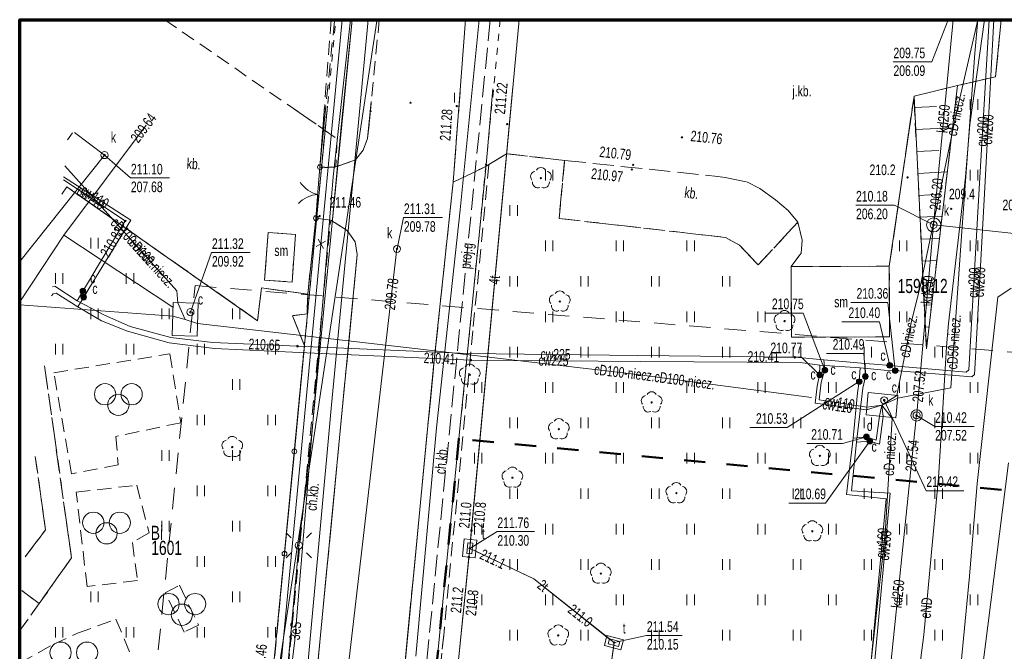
# Model space of a CAD drawing. Header units: millimetres. Extents: x 6874 to 479855, y -393105 to -20937.
# Tile 5 of 42: x 46913 to 116417, y -314398 to -269772. Entities that reach past the tile are written whole.
import ezdxf

# ---------------------------------------------------------------- set-up
doc = ezdxf.new("R2010")
doc.units = ezdxf.units.MM
doc.header["$MEASUREMENT"] = 0
for name, pattern in [('2_OTKC', [1500, 1000, -500]), ('2_OTKJ', [2000, 1500, -500]), ('2_OTKU', [2000, 1500, -500]), ('2_OTSZ', [1500, 1000, -500]), ('2_OTZI', [1500, 1000, -500]), ('2_OTZT', [1500, 1000, -500]), ('3_SUPP_P', [2000, 1500, -500]), ('4', [2500, 1500, -1000]), ('EGUG', [1000, 500, -500]), ('Przerywana długa', [3000, 1500, -1500])]:
    doc.linetypes.add(name, pattern=pattern)
for name, color, linetype, lineweight in [('Nowe_2D - Ogólne_Nr_pióra__20', 1, 'Continuous', 50), ('Nowe_2D - Ogólne_Nr_pióra__21', 7, 'Continuous', 70), ('Nowe_Rysunki i obrazki_Nr_pióra__1', 7, 'Continuous', 13)]:
    doc.layers.add(name, color=color, linetype=linetype, lineweight=lineweight)
doc.styles.add('STYL_AUTOMATYCZNY_1', font='arial.ttf', dxfattribs={"width": 0.7})

msp = doc.modelspace()

# ---------------------------------------------------------------- linework, layer by layer
at = {"layer": 'Nowe_2D - Ogólne_Nr_pióra__20', "color": 1, "linetype": 'Przerywana długa', "lineweight": 50}
for p, q in [((77921, -299386), (74281, -336196)), ((140111, -305249), (77921, -299386))]:
    msp.add_line(p, q, dxfattribs=at)
at = {"layer": 'Nowe_2D - Ogólne_Nr_pióra__21', "color": 7, "linetype": 'Continuous', "lineweight": 70}
msp.add_lwpolyline([(140111, -392941), (46913, -392941), (46913, -269772), (140111, -269772)], close=True, dxfattribs=at)
at = {"layer": 'Nowe_Rysunki i obrazki_Nr_pióra__1', "color": 7, "linetype": '2_OTKC', "lineweight": 13}
for p, q in [((57152, -269772), (68311, -277485)), ((68898, -269772), (68311, -277485)), ((69129, -269881), (68364, -277523)), ((71475, -278169), (72297, -269772)), ((68364, -277523), (69314, -278177)), ((69314, -278177), (69240, -280171)), ((71165, -278982), (71475, -278169)), ((70618, -279681), (71165, -278982)), ((69240, -280171), (70618, -279681)), ((80037, -280002), (78901, -291756)), ((79764, -280171), (80037, -280002)), ((77506, -281255), (79764, -280171)), ((76155, -294039), (77506, -281255)), ((63875, -336505), (68869, -283930)), ((70026, -284675), (68869, -283930)), ((70587, -285471), (70026, -284675)), ((70740, -286355), (70587, -285471)), ((65896, -336653), (70740, -286355)), ((78901, -291756), (76871, -313026)), ((73430, -322295), (76155, -294039)), ((76433, -317223), (76871, -313026))]:
    msp.add_line(p, q, dxfattribs=at)
at = {"layer": 'Nowe_Rysunki i obrazki_Nr_pióra__1', "color": 7, "linetype": 'Continuous', "lineweight": 13}
for p, q in [((72122, -269885), (62801, -331546)), ((69685, -269772), (62951, -340466)), ((70372, -269772), (68927, -284628)), ((70261, -269772), (69041, -280886)), ((69625, -277100), (70372, -269772)), ((70714, -278274), (71514, -269772)), ((77506, -281255), (78393, -269772)), ((77995, -283217), (79349, -269772)), ((82161, -269772), (78680, -307123)), ((112459, -269772), (111311, -272746)), ((111473, -283773), (112810, -269772)), ((114542, -269772), (113020, -276444)), ((115026, -269772), (113991, -277177)), ((114331, -272132), (114542, -269772)), ((115345, -269772), (114651, -281729)), ((115009, -282058), (115672, -269772)), ((115801, -273806), (116200, -269772)), ((113416, -284737), (114331, -272132)), ((108569, -272746), (111311, -272746)), ((113115, -274423), (115801, -273806)), ((78737, -306506), (81720, -274505)), ((110043, -275179), (113115, -274423)), ((110914, -293037), (113115, -274423)), ((77611, -275626), (77611, -274935)), ((77611, -275626), (77611, -274935)), ((80316, -274652), (79831, -280016)), ((108300, -287187), (110043, -275179)), ((110043, -275179), (110914, -293037)), ((62821, -336426), (68638, -275874)), ((68531, -275885), (68105, -280188)), ((68311, -277485), (68432, -275895)), ((71475, -278169), (71731, -275550)), ((110082, -275979), (111632, -275903)), ((114018, -276133), (114018, -275383)), ((114543, -276133), (114543, -275383)), ((113020, -276444), (110466, -288641)), ((55830, -277213), (50036, -284985)), ((68927, -284628), (69625, -277100)), ((113991, -277177), (113671, -280901)), ((52899, -279340), (50792, -277741)), ((68105, -280188), (68311, -277485)), ((110157, -277530), (112762, -277403)), ((68912, -296983), (70714, -278274)), ((71475, -278169), (71165, -278982)), ((46913, -286866), (52899, -279340)), ((52901, -279336), (54741, -280956)), ((71165, -278982), (70618, -279681)), ((110233, -279081), (111784, -279005)), ((70618, -279681), (69240, -280171)), ((79831, -280016), (77921, -299386)), ((50093, -280104), (58013, -288918)), ((68012, -281368), (68105, -280188)), ((84018, -281133), (84018, -280383)), ((84543, -281133), (84543, -280383)), ((110309, -280631), (112393, -280530)), ((114018, -281133), (114018, -280383)), ((114543, -281133), (114543, -280383)), ((49994, -281080), (54360, -283993)), ((54748, -283937), (50014, -280882)), ((54741, -280956), (57482, -280956)), ((69041, -280886), (66331, -313606)), ((67895, -282863), (68012, -281368)), ((76155, -294039), (77506, -281255)), ((113671, -280901), (112475, -291238)), ((63711, -291046), (50251, -281586)), ((110384, -282182), (111935, -282106)), ((114651, -281729), (113953, -293708)), ((114364, -294041), (115009, -282058)), ((67823, -283793), (67915, -282614)), ((81518, -283633), (81518, -282883)), ((82043, -283633), (82043, -282883)), ((105929, -282866), (108671, -282866)), ((111421, -284266), (108671, -282866)), ((76345, -298613), (77995, -283217)), ((54360, -283993), (52457, -287145)), ((52525, -287588), (54748, -283937)), ((67823, -283793), (67241, -289156)), ((68869, -283930), (67823, -283793)), ((68869, -283930), (70026, -284675)), ((73551, -285966), (74011, -283756)), ((74011, -283756), (76752, -283756)), ((110460, -283733), (112023, -283657)), ((111381, -284768), (111426, -284270)), ((111426, -284270), (111473, -283773)), ((111426, -284270), (111923, -284324)), ((64451, -284801), (64199, -288164)), ((66380, -284942), (64451, -284801)), ((66136, -288305), (66380, -284942)), ((68927, -284628), (67510, -299204)), ((68218, -291917), (68927, -284628)), ((70026, -284675), (70587, -285471)), ((110260, -297331), (111381, -284768)), ((111923, -284324), (123955, -285629)), ((112640, -295791), (113416, -284737)), ((50036, -284985), (46913, -289697)), ((57728, -290083), (50036, -284985)), ((51938, -285931), (51938, -285181)), ((52463, -285931), (52463, -285181)), ((68507, -285418), (67845, -285798)), ((67986, -285277), (68366, -285939)), ((70587, -285471), (70740, -286355)), ((84018, -286133), (84018, -285383)), ((84543, -286133), (84543, -285383)), ((89018, -286133), (89018, -285383)), ((89543, -286133), (89543, -285383)), ((94018, -286133), (94018, -285383)), ((94543, -286133), (94543, -285383)), ((109018, -286133), (109018, -285383)), ((109543, -286133), (109543, -285383)), ((110535, -285284), (111838, -285220)), ((114018, -286133), (114018, -285383)), ((114543, -286133), (114543, -285383)), ((58964, -290436), (60461, -286217)), ((60461, -286217), (63175, -286217)), ((73546, -285970), (64231, -365973)), ((65896, -336653), (70740, -286355)), ((110611, -286834), (111653, -286783)), ((49438, -288431), (49438, -287681)), ((49963, -288431), (49963, -287681)), ((52457, -287145), (51759, -288300)), ((51822, -288741), (52525, -287588)), ((54438, -288431), (54438, -287681)), ((54963, -288431), (54963, -287681)), ((108300, -287187), (101366, -287220)), ((101366, -287220), (101390, -292214)), ((108324, -292180), (108300, -287187)), ((51759, -288300), (51371, -288942)), ((64199, -288164), (66136, -288305)), ((81518, -288633), (81518, -287883)), ((82043, -288633), (82043, -287883)), ((86518, -288633), (86518, -287883)), ((87043, -288633), (87043, -287883)), ((91518, -288633), (91518, -287883)), ((92043, -288633), (92043, -287883)), ((96518, -288633), (96518, -287883)), ((97043, -288633), (97043, -287883)), ((110687, -288385), (111468, -288347)), ((49267, -289136), (49163, -289287)), ((49228, -288638), (49385, -288610)), ((49495, -289086), (49267, -289136)), ((49385, -288610), (50958, -289627)), ((51016, -290065), (49495, -289086)), ((51371, -288942), (50958, -289627)), ((51432, -289381), (51822, -288741)), ((58013, -288918), (58072, -289769)), ((63971, -288726), (63711, -291046)), ((67241, -289156), (63971, -288726)), ((110466, -288641), (109869, -291073)), ((115969, -289373), (116905, -288738)), ((50958, -289627), (52902, -290658)), ((51016, -290065), (51432, -289381)), ((57682, -292089), (57735, -289761)), ((57735, -289761), (59501, -289802)), ((58072, -289769), (58591, -290945)), ((59501, -289802), (59448, -292130)), ((67201, -290556), (67241, -289156)), ((105582, -289755), (108188, -289755)), ((108715, -294569), (108188, -289755)), ((114493, -302549), (115969, -289373)), ((57712, -290729), (46913, -289910)), ((52697, -291047), (51016, -290065)), ((51938, -290931), (51938, -290181)), ((52463, -290931), (52463, -290181)), ((56938, -290931), (56938, -290181)), ((57463, -290931), (57463, -290181)), ((61938, -290931), (61938, -290181)), ((62463, -290931), (62463, -290181)), ((84018, -291133), (84018, -290383)), ((84543, -291133), (84543, -290383)), ((89018, -291133), (89018, -290383)), ((89543, -291133), (89543, -290383)), ((94018, -291133), (94018, -290383)), ((94543, -291133), (94543, -290383)), ((99018, -291133), (99018, -290383)), ((99543, -291133), (99543, -290383)), ((99581, -290496), (102214, -290496)), ((103750, -294532), (102214, -290496)), ((109018, -291133), (109018, -290383)), ((109543, -291133), (109543, -290383)), ((110762, -289936), (111283, -289910)), ((114018, -291133), (114018, -290383)), ((114543, -291133), (114543, -290383)), ((54519, -291783), (52697, -291047)), ((52902, -290658), (54716, -291455)), ((58591, -290945), (57712, -290729)), ((59469, -291240), (58591, -290945)), ((66181, -290686), (67201, -290556)), ((67021, -292806), (66181, -290686)), ((104957, -291123), (107617, -291123)), ((108329, -294194), (107617, -291123)), ((109869, -291073), (108834, -296324)), ((57475, -292613), (54519, -291783)), ((54716, -291455), (57579, -292218)), ((74809, -293009), (59469, -291240)), ((67510, -299204), (68218, -291917)), ((110838, -291486), (111098, -291474)), ((112475, -291238), (112340, -292897)), ((60664, -293013), (57475, -292613)), ((57579, -292218), (60537, -292587)), ((59448, -292130), (57682, -292089)), ((60537, -292587), (66531, -292841)), ((101390, -292214), (108324, -292180)), ((49438, -293431), (49438, -292681)), ((49963, -293431), (49963, -292681)), ((54438, -293431), (54438, -292681)), ((54963, -293431), (54963, -292681)), ((59438, -293431), (59438, -292681)), ((59963, -293431), (59963, -292681)), ((66658, -293281), (60664, -293013)), ((64438, -293431), (64438, -292681)), ((64963, -293431), (64963, -292681)), ((67021, -292806), (66302, -300272)), ((66531, -292841), (78542, -293352)), ((78761, -293823), (66658, -293281)), ((90321, -294817), (74809, -293009)), ((81518, -293633), (81518, -292883)), ((82043, -293633), (82043, -292883)), ((86518, -293633), (86518, -292883)), ((87043, -293633), (87043, -292883)), ((91518, -293633), (91518, -292883)), ((92043, -293633), (92043, -292883)), ((96518, -293633), (96518, -292883)), ((97043, -293633), (97043, -292883)), ((101518, -293633), (101518, -292883)), ((102043, -293633), (102043, -292883)), ((106518, -293633), (106518, -292883)), ((107043, -293633), (107043, -292883)), ((110914, -293037), (110914, -293037)), ((111518, -293633), (111518, -292883)), ((112043, -293633), (112043, -292883)), ((112340, -292897), (112096, -296820)), ((78542, -293352), (90540, -293495)), ((90760, -293916), (78761, -293823)), ((90540, -293495), (101641, -293627)), ((101997, -294003), (90760, -293916)), ((99478, -293607), (102111, -293607)), ((101641, -293627), (103670, -293804)), ((103395, -294176), (101997, -294003)), ((103383, -294857), (102111, -293607)), ((103670, -293804), (103750, -294532)), ((103670, -293804), (106602, -294055)), ((103870, -293356), (106503, -293356)), ((106610, -294975), (106503, -293356)), ((113953, -293708), (113907, -294506)), ((73430, -322295), (76155, -294039)), ((103395, -294176), (103383, -294857)), ((106245, -294379), (103395, -294176)), ((103750, -294532), (103495, -295393)), ((106175, -295343), (106245, -294379)), ((106245, -294379), (107933, -294531)), ((106610, -294975), (106602, -294055)), ((107526, -294137), (106602, -294055)), ((108329, -294194), (107526, -294137)), ((107933, -294531), (108715, -294569)), ((109141, -294265), (108329, -294194)), ((108715, -294569), (109522, -294635)), ((113723, -294664), (109141, -294265)), ((109522, -294635), (114117, -295008)), ((113907, -294506), (113723, -294664)), ((114320, -294840), (114364, -294041)), ((61938, -295931), (61938, -295181)), ((62463, -295931), (62463, -295181)), ((79018, -296133), (79018, -295383)), ((79543, -296133), (79543, -295383)), ((84018, -296133), (84018, -295383)), ((84543, -296133), (84543, -295383)), ((89018, -296133), (89018, -295383)), ((89543, -296133), (89543, -295383)), ((102798, -296456), (90321, -294817)), ((94018, -296133), (94018, -295383)), ((94543, -296133), (94543, -295383)), ((99018, -296133), (99018, -295383)), ((99543, -296133), (99543, -295383)), ((106175, -295343), (101088, -298593)), ((103383, -294857), (103216, -295664)), ((103495, -295393), (103355, -296629)), ((104018, -296133), (104018, -295383)), ((104543, -296133), (104543, -295383)), ((106057, -296128), (106175, -295343)), ((106424, -295813), (106610, -294975)), ((109018, -296133), (109018, -295383)), ((109543, -296133), (109543, -295383)), ((114018, -296133), (114018, -295383)), ((114117, -295008), (114320, -294840)), ((114543, -296133), (114543, -295383)), ((103216, -295664), (103075, -296871)), ((105989, -299614), (106424, -295813)), ((108890, -296508), (112640, -295791)), ((103355, -296629), (106711, -297138)), ((105748, -299334), (106057, -296128)), ((106654, -297691), (106813, -296120)), ((106813, -296120), (108908, -296332)), ((108834, -296324), (107781, -297012)), ((107781, -297012), (108890, -296508)), ((107940, -296662), (110894, -303053)), ((108908, -296332), (108749, -297904)), ((67250, -315336), (68912, -296983)), ((103075, -296871), (106689, -297348)), ((106689, -297348), (107781, -297012)), ((106711, -297138), (107781, -297012)), ((107597, -297787), (107781, -297012)), ((107859, -297813), (107781, -297012)), ((107781, -297012), (108506, -297939)), ((110225, -297729), (110260, -297331)), ((112096, -296820), (111774, -302129)), ((59438, -298431), (59438, -297681)), ((59963, -298431), (59963, -297681)), ((64438, -298431), (64438, -297681)), ((64963, -298431), (64963, -297681)), ((81518, -298633), (81518, -297883)), ((82043, -298633), (82043, -297883)), ((86518, -298633), (86518, -297883)), ((87043, -298633), (87043, -297883)), ((91518, -298633), (91518, -297883)), ((92043, -298633), (92043, -297883)), ((96518, -298633), (96518, -297883)), ((97043, -298633), (97043, -297883)), ((101518, -298633), (101518, -297883)), ((102043, -298633), (102043, -297883)), ((106518, -298633), (106518, -297883)), ((108749, -297904), (106654, -297691)), ((107043, -298633), (107043, -297883)), ((107364, -299468), (107597, -297787)), ((107596, -299758), (107859, -297813)), ((107803, -321052), (110183, -298127)), ((108506, -297939), (108006, -306095)), ((110183, -298127), (110225, -297729)), ((110221, -297726), (111511, -298506)), ((111518, -298633), (111518, -297883)), ((112043, -298633), (112043, -297883)), ((74869, -314740), (76345, -298613)), ((98455, -298593), (101088, -298593)), ((111511, -298506), (114279, -298506)), ((66617, -306920), (67510, -299204)), ((77921, -299386), (74281, -336196)), ((106917, -299546), (103789, -303919)), ((106685, -299245), (104985, -299721)), ((105281, -303326), (105748, -299334)), ((105748, -299334), (106685, -299245)), ((105989, -299614), (106917, -299546)), ((106685, -299245), (107364, -299468)), ((106917, -299546), (107596, -299758)), ((56938, -300931), (56938, -300181)), ((57463, -300931), (57463, -300181)), ((61938, -300931), (61938, -300181)), ((62463, -300931), (62463, -300181)), ((102488, -299721), (104985, -299721)), ((105640, -303061), (105989, -299614)), ((66302, -300272), (65606, -307503)), ((79018, -301133), (79018, -300383)), ((79543, -301133), (79543, -300383)), ((84018, -301133), (84018, -300383)), ((84543, -301133), (84543, -300383)), ((89018, -301133), (89018, -300383)), ((89543, -301133), (89543, -300383)), ((94018, -301133), (94018, -300383)), ((94543, -301133), (94543, -300383)), ((99018, -301133), (99018, -300383)), ((99543, -301133), (99543, -300383)), ((104018, -301133), (104018, -300383)), ((104543, -301133), (104543, -300383)), ((109018, -301133), (109018, -300383)), ((109543, -301133), (109543, -300383)), ((114018, -301133), (114018, -300383)), ((114543, -301133), (114543, -300383)), ((110705, -348799), (116707, -301077)), ((111774, -302129), (111352, -306634)), ((59438, -303431), (59438, -302681)), ((59963, -303431), (59963, -302681)), ((64438, -303431), (64438, -302681)), ((64963, -303431), (64963, -302681)), ((81518, -303633), (81518, -302883)), ((82043, -303633), (82043, -302883)), ((86518, -303633), (86518, -302883)), ((87043, -303633), (87043, -302883)), ((91518, -303633), (91518, -302883)), ((92043, -303633), (92043, -302883)), ((96518, -303633), (96518, -302883)), ((97043, -303633), (97043, -302883)), ((101518, -303633), (101518, -302883)), ((102043, -303633), (102043, -302883)), ((106518, -303633), (106518, -302883)), ((107043, -303633), (107043, -302883)), ((111518, -303633), (111518, -302883)), ((112043, -303633), (112043, -302883)), ((113961, -309082), (114493, -302549)), ((108085, -303621), (105281, -303326)), ((108349, -303230), (105640, -303061)), ((106976, -315573), (108085, -303621)), ((107247, -315284), (108349, -303230)), ((110894, -303053), (113554, -303053)), ((101210, -303919), (103789, -303919)), ((56938, -305931), (56938, -305181)), ((57463, -305931), (57463, -305181)), ((61938, -305931), (61938, -305181)), ((62463, -305931), (62463, -305181)), ((79018, -306133), (79018, -305383)), ((79543, -306133), (79543, -305383)), ((84018, -306133), (84018, -305383)), ((84543, -306133), (84543, -305383)), ((89018, -306133), (89018, -305383)), ((89543, -306133), (89543, -305383)), ((94018, -306133), (94018, -305383)), ((94543, -306133), (94543, -305383)), ((99018, -306133), (99018, -305383)), ((99543, -306133), (99543, -305383)), ((104018, -306133), (104018, -305383)), ((104543, -306133), (104543, -305383)), ((109018, -306133), (109018, -305383)), ((109543, -306133), (109543, -305383)), ((114018, -306133), (114018, -305383)), ((114543, -306133), (114543, -305383)), ((66086, -306390), (65733, -306036)), ((67147, -306390), (67501, -306036)), ((78175, -307696), (78298, -306462)), ((78298, -306462), (79184, -306550)), ((78680, -307123), (80612, -305937)), ((78680, -307123), (78737, -306506)), ((80612, -305937), (83244, -305937)), ((108006, -306095), (106195, -322493)), ((66617, -306920), (65385, -320575)), ((66001, -313747), (66617, -306920)), ((78680, -307123), (76423, -329837)), ((78541, -306733), (78470, -307480)), ((78890, -306767), (78541, -306733)), ((78680, -307123), (78618, -307740)), ((78680, -307123), (79107, -307326)), ((78680, -307123), (83207, -309273)), ((78818, -307513), (78890, -306767)), ((79184, -306550), (79061, -307784)), ((111352, -306634), (110744, -313237)), ((59438, -308431), (59438, -307681)), ((59963, -308431), (59963, -307681)), ((64438, -308431), (64438, -307681)), ((65606, -307503), (64909, -314734)), ((64963, -308431), (64963, -307681)), ((66086, -307451), (65733, -307804)), ((67147, -307451), (67501, -307804)), ((78618, -307740), (76662, -327424)), ((79061, -307784), (78175, -307696)), ((78470, -307480), (78818, -307513)), ((79107, -307326), (83207, -309273)), ((81518, -308633), (81518, -307883)), ((82043, -308633), (82043, -307883)), ((86518, -308633), (86518, -307883)), ((87043, -308633), (87043, -307883)), ((91518, -308633), (91518, -307883)), ((92043, -308633), (92043, -307883)), ((96518, -308633), (96518, -307883)), ((97043, -308633), (97043, -307883)), ((101518, -308633), (101518, -307883)), ((102043, -308633), (102043, -307883)), ((106518, -308633), (106518, -307883)), ((107043, -308633), (107043, -307883)), ((111518, -308633), (111518, -307883)), ((112043, -308633), (112043, -307883)), ((83207, -309273), (88345, -313368)), ((83207, -309273), (88868, -313785)), ((112612, -322958), (113961, -309082)), ((51938, -310931), (51938, -310181)), ((52463, -310931), (52463, -310181)), ((61938, -310931), (61938, -310181)), ((62463, -310931), (62463, -310181)), ((79018, -311133), (79018, -310383)), ((79543, -311133), (79543, -310383)), ((84018, -311133), (84018, -310383)), ((84543, -311133), (84543, -310383)), ((89018, -311133), (89018, -310383)), ((89543, -311133), (89543, -310383)), ((94018, -311133), (94018, -310383)), ((94543, -311133), (94543, -310383)), ((99018, -311133), (99018, -310383)), ((99543, -311133), (99543, -310383)), ((104018, -311133), (104018, -310383)), ((104543, -311133), (104543, -310383)), ((109018, -311133), (109018, -310383)), ((109543, -311133), (109543, -310383)), ((114018, -311133), (114018, -310383)), ((114543, -311133), (114543, -310383)), ((49438, -313431), (49438, -312681)), ((49963, -313431), (49963, -312681)), ((54438, -313431), (54438, -312681)), ((54963, -313431), (54963, -312681)), ((59438, -313431), (59438, -312681)), ((59963, -313431), (59963, -312681)), ((64438, -313431), (64438, -312681)), ((64963, -313431), (64963, -312681)), ((81518, -313633), (81518, -312883)), ((82043, -313633), (82043, -312883)), ((86518, -313633), (86518, -312883)), ((87043, -313633), (87043, -312883)), ((88368, -313273), (88189, -313994)), ((88345, -313368), (88868, -313785)), ((89526, -313583), (88368, -313273)), ((88868, -313785), (91163, -313272)), ((91163, -313272), (93687, -313272)), ((91518, -313633), (91518, -312883)), ((92043, -313633), (92043, -312883)), ((96518, -313633), (96518, -312883)), ((97043, -313633), (97043, -312883)), ((101518, -313633), (101518, -312883)), ((102043, -313633), (102043, -312883)), ((106518, -313633), (106518, -312883)), ((107043, -313633), (107043, -312883)), ((110744, -313237), (108948, -327040)), ((111518, -313633), (111518, -312883)), ((112043, -313633), (112043, -312883)), ((66331, -313606), (63491, -336756)), ((64664, -327514), (66001, -313747)), ((88868, -313785), (88001, -320175)), ((88818, -314150), (88068, -319677)), ((88189, -313994), (89352, -314283)), ((88548, -313522), (88461, -313861)), ((88461, -313861), (89187, -314048)), ((89274, -313709), (88548, -313522)), ((88868, -313785), (88818, -314150)), ((89187, -314048), (89274, -313709)), ((89352, -314283), (89526, -313583))]:
    msp.add_line(p, q, dxfattribs=at)
at = {"layer": 'Nowe_Rysunki i obrazki_Nr_pióra__1', "color": 7, "linetype": 'EGUG', "lineweight": 13}
for p, q in [((62821, -336426), (69224, -269772)), ((80841, -269772), (79831, -280016)), ((79831, -280016), (77921, -299386))]:
    msp.add_line(p, q, dxfattribs=at)
at = {"layer": 'Nowe_Rysunki i obrazki_Nr_pióra__1', "color": 7, "linetype": '3_SUPP_P', "lineweight": 13}
msp.add_line((80127, -269772), (74863, -323048), dxfattribs=at)
at = {"layer": 'Nowe_Rysunki i obrazki_Nr_pióra__1', "color": 7, "linetype": '2_OTZT', "lineweight": 13}
for p, q in [((116088, -270910), (115801, -273806)), ((115801, -273806), (113115, -274423)), ((113115, -274423), (110914, -293037)), ((110043, -275179), (108300, -287187)), ((110914, -293037), (110043, -275179)), ((81271, -279246), (80037, -280002)), ((85381, -279716), (81271, -279246)), ((80037, -280002), (78901, -291756)), ((84991, -283816), (85381, -279716)), ((96729, -285156), (84991, -283816)), ((101849, -284073), (99041, -287102)), ((102138, -285347), (101849, -284073)), ((97721, -285706), (96729, -285156)), ((102079, -286263), (102138, -285347)), ((99041, -287102), (97721, -285706)), ((101366, -287220), (102079, -286263)), ((101390, -292214), (101366, -287220)), ((108300, -287187), (108324, -292180)), ((78901, -291756), (76871, -313026)), ((108324, -292180), (101390, -292214)), ((76871, -313026), (76433, -317223))]:
    msp.add_line(p, q, dxfattribs=at)
at = {"layer": 'Nowe_Rysunki i obrazki_Nr_pióra__1', "color": 7, "linetype": '2_OTKJ', "lineweight": 13}
for p, q in [((115801, -273806), (116088, -270910)), ((113115, -274423), (115801, -273806)), ((110043, -275179), (113115, -274423)), ((77997, -274894), (77506, -281255)), ((108300, -287187), (110043, -275179)), ((71475, -278169), (71731, -275550)), ((71475, -278169), (71165, -278982)), ((71165, -278982), (70618, -279681)), ((80037, -280002), (81271, -279246)), ((81271, -279246), (85381, -279716)), ((70618, -279681), (69240, -280171)), ((79764, -280171), (80037, -280002)), ((85381, -279716), (96201, -280856)), ((68105, -280188), (67823, -283793)), ((77506, -281255), (79764, -280171)), ((76155, -294039), (77506, -281255)), ((96201, -280856), (96721, -280916)), ((96721, -280916), (98233, -281227)), ((98233, -281227), (99149, -281695)), ((99149, -281695), (100263, -282493)), ((100263, -282493), (101166, -283261)), ((101166, -283261), (101849, -284073)), ((68869, -283930), (67823, -283793)), ((68869, -283930), (70026, -284675)), ((101849, -284073), (102138, -285347)), ((70026, -284675), (70587, -285471)), ((70587, -285471), (70740, -286355)), ((102138, -285347), (102079, -286263)), ((65896, -336653), (70740, -286355)), ((102079, -286263), (101366, -287220)), ((101366, -287220), (108300, -287187)), ((73430, -322295), (76155, -294039))]:
    msp.add_line(p, q, dxfattribs=at)
at = {"layer": 'Nowe_Rysunki i obrazki_Nr_pióra__1', "color": 7, "linetype": '2_OTKU', "lineweight": 13}
for p, q in [((66329, -276115), (68311, -277485)), ((50641, -277756), (50280, -278255)), ((68311, -277485), (68105, -280188)), ((85381, -279716), (84991, -283816)), ((85381, -279716), (96201, -280856)), ((68105, -280188), (67823, -283793)), ((96201, -280856), (96721, -280916)), ((96721, -280916), (98233, -281227)), ((98233, -281227), (99149, -281695)), ((50251, -281586), (49891, -282102)), ((63711, -291046), (50251, -281586)), ((99149, -281695), (100263, -282493)), ((100263, -282493), (101166, -283261)), ((101166, -283261), (101849, -284073)), ((67241, -289156), (67823, -283793)), ((84991, -283816), (96729, -285156)), ((99041, -287102), (101849, -284073)), ((64451, -284796), (64201, -288166)), ((66381, -284946), (64451, -284796)), ((66141, -288306), (66381, -284946)), ((96729, -285156), (97721, -285706)), ((97721, -285706), (99041, -287102)), ((64201, -288166), (66141, -288306)), ((63971, -288726), (63711, -291046)), ((67241, -289156), (63971, -288726)), ((48663, -294218), (50571, -307786)), ((48741, -305806), (48013, -300632)), ((47294, -307728), (48741, -305806)), ((50571, -307786), (48291, -311026)), ((48291, -311026), (47053, -310105))]:
    msp.add_line(p, q, dxfattribs=at)
at = {"layer": 'Nowe_Rysunki i obrazki_Nr_pióra__1', "color": 7, "linetype": '2_OTZI', "lineweight": 13}
for p, q in [((49891, -282102), (50251, -281586)), ((50251, -281586), (63711, -291046)), ((63711, -291046), (63971, -288726)), ((63971, -288726), (67241, -289156)), ((67241, -289156), (67201, -290556)), ((67201, -290556), (66181, -290686)), ((66181, -290686), (67021, -292806)), ((67021, -292806), (62821, -336428)), ((49331, -294716), (57521, -293376)), ((57521, -293376), (58281, -298246)), ((50571, -307786), (48663, -294218)), ((50571, -301856), (49331, -294716)), ((58281, -298246), (53701, -299216)), ((53701, -299216), (53871, -301216)), ((48013, -300632), (48741, -305806)), ((53871, -301216), (50571, -301856)), ((50901, -303146), (55171, -302666)), ((55171, -302666), (56051, -306026)), ((51671, -309816), (50901, -303146)), ((48741, -305806), (47294, -307728)), ((56051, -306026), (54871, -306706)), ((54871, -306706), (55221, -309396)), ((48291, -311026), (50571, -307786)), ((55221, -309396), (51671, -309816)), ((57191, -310256), (58191, -309726)), ((58191, -309726), (59541, -312546)), ((58521, -313036), (57191, -310256)), ((46913, -312926), (48291, -311026)), ((50991, -313126), (53701, -312126)), ((53701, -312126), (54711, -314536)), ((59541, -312546), (58521, -313036)), ((49281, -313906), (50991, -313126)), ((46913, -315227), (49281, -313906))]:
    msp.add_line(p, q, dxfattribs=at)
at = {"layer": 'Nowe_Rysunki i obrazki_Nr_pióra__1', "color": 7, "linetype": '4', "lineweight": 13}
for p, q in [((50138, -378961), (59297, -288561)), ((59297, -288561), (134826, -294713))]:
    msp.add_line(p, q, dxfattribs=at)
at = {"layer": 'Nowe_Rysunki i obrazki_Nr_pióra__1', "color": 7, "linetype": '2_OTSZ', "lineweight": 13}
for p, q in [((49331, -294716), (57521, -293376)), ((57521, -293376), (58281, -298246)), ((50571, -301856), (49331, -294716)), ((58281, -298246), (53701, -299216)), ((53701, -299216), (53871, -301216)), ((53871, -301216), (50571, -301856)), ((50901, -303146), (55171, -302666)), ((55171, -302666), (56051, -306026)), ((51671, -309816), (50901, -303146)), ((56051, -306026), (54871, -306706)), ((54871, -306706), (55221, -309396)), ((55221, -309396), (51671, -309816)), ((57191, -310256), (58191, -309726)), ((58191, -309726), (59541, -312546)), ((47053, -310105), (48291, -311026)), ((58521, -313036), (57191, -310256)), ((48291, -311026), (46913, -312926)), ((50991, -313126), (53701, -312126)), ((53701, -312126), (54711, -314536)), ((59541, -312546), (58521, -313036)), ((49281, -313906), (50991, -313126)), ((46913, -315227), (49281, -313906))]:
    msp.add_line(p, q, dxfattribs=at)
at = {"layer": 'Nowe_Rysunki i obrazki_Nr_pióra__1', "color": 7, "linetype": 'Continuous', "lineweight": 13}
for centre, radius in [((74501, -275636), 45), ((77761, -275876), 45), ((71681, -276236), 45), ((81331, -277146), 45), ((93661, -278086), 45), ((52899, -279340), 250), ((52899, -279340), 62.5), ((68105, -280188), 170), ((79831, -280016), 45), ((90221, -280026), 45), ((90121, -280356), 45), ((83709, -280971), 45), ((109591, -280916), 45), ((112671, -283136), 45), ((54360, -283993), 62.5), ((67823, -283793), 170), ((68081, -283646), 45), ((111426, -284270), 500), ((111426, -284270), 250), ((111426, -284270), 62.5), ((73546, -285970), 250), ((73546, -285970), 62.5), ((51371, -288942), 200), ((51371, -288942), 175), ((51371, -288942), 150), ((51371, -288942), 125), ((51371, -288942), 100), ((51371, -288942), 75), ((51371, -288942), 50), ((51371, -288942), 25), ((51371, -288942), 7.15), ((51432, -289381), 200), ((51432, -289381), 175), ((51432, -289381), 150), ((51432, -289381), 125), ((51432, -289381), 100), ((51432, -289381), 75), ((51432, -289381), 50), ((51432, -289381), 25), ((51432, -289381), 7.15), ((85037, -289683), 45), ((58964, -290436), 250), ((58964, -290436), 62.5), ((100906, -291065), 45), ((66531, -292841), 62.5), ((78761, -293823), 62.5), ((101641, -293627), 62.5), ((108329, -294194), 200), ((103383, -294857), 200), ((103383, -294857), 175), ((103750, -294532), 200), ((103750, -294532), 175), ((103750, -294532), 150), ((103750, -294532), 125), ((103750, -294532), 100), ((103750, -294532), 75), ((103750, -294532), 62.5), ((103750, -294532), 50), ((103750, -294532), 25), ((103750, -294532), 7.15), ((108329, -294194), 175), ((108329, -294194), 150), ((108329, -294194), 125), ((108329, -294194), 100), ((108329, -294194), 75), ((108329, -294194), 62.5), ((108329, -294194), 50), ((108329, -294194), 25), ((108329, -294194), 7.15), ((108715, -294569), 200), ((108715, -294569), 175), ((108715, -294569), 150), ((108715, -294569), 125), ((108715, -294569), 100), ((108715, -294569), 75), ((108715, -294569), 62.5), ((108715, -294569), 50), ((108715, -294569), 25), ((108715, -294569), 7.15), ((78683, -294857), 45), ((103383, -294857), 150), ((103383, -294857), 125), ((103383, -294857), 100), ((103383, -294857), 75), ((103383, -294857), 62.5), ((103383, -294857), 50), ((103383, -294857), 25), ((103383, -294857), 7.15), ((106175, -295343), 200), ((106175, -295343), 175), ((106175, -295343), 150), ((106175, -295343), 125), ((106175, -295343), 100), ((106175, -295343), 75), ((106175, -295343), 62.5), ((106175, -295343), 50), ((106175, -295343), 25), ((106175, -295343), 7.15), ((106610, -294975), 200), ((106610, -294975), 175), ((106610, -294975), 150), ((106610, -294975), 125), ((106610, -294975), 100), ((106610, -294975), 75), ((106610, -294975), 62.5), ((106610, -294975), 50), ((106610, -294975), 25), ((106610, -294975), 7.15), ((52941, -296234), 750), ((54816, -296234), 750), ((53879, -296984), 750), ((91523, -296813), 45), ((107940, -296662), 250), ((107940, -296662), 62.5), ((110225, -297729), 400), ((110225, -297729), 250), ((110225, -297729), 62.5), ((84972, -298706), 45), ((77921, -299386), 45), ((106685, -299245), 200), ((106685, -299245), 175), ((106685, -299245), 150), ((106685, -299245), 125), ((106685, -299245), 100), ((106685, -299245), 75), ((106685, -299245), 62.5), ((106685, -299245), 50), ((106685, -299245), 25), ((106685, -299245), 7.15), ((106917, -299546), 200), ((106917, -299546), 175), ((106917, -299546), 150), ((106917, -299546), 125), ((106917, -299546), 100), ((106917, -299546), 75), ((106917, -299546), 62.5), ((106917, -299546), 50), ((106917, -299546), 25), ((106917, -299546), 7.15), ((61919, -299967), 45), ((66302, -300272), 170), ((103397, -300591), 45), ((81693, -302130), 45), ((93267, -303227), 45), ((52107, -305314), 750), ((53982, -305314), 750), ((53044, -306064), 750), ((78797, -305860), 62.5), ((78797, -305860), 62.5), ((102865, -305917), 45), ((66617, -306920), 250), ((66617, -306920), 25), ((78680, -307123), 62.5), ((65606, -307503), 170), ((78618, -307740), 62.5), ((78618, -307740), 62.5), ((87935, -308910), 45), ((57423, -311062), 750), ((59298, -311062), 750), ((58361, -311812), 750), ((84932, -313276), 45), ((49797, -314497), 750), ((51672, -314497), 750), ((88868, -313785), 62.5)]:
    msp.add_circle(centre, radius, dxfattribs=at)
at = {"layer": 'Nowe_Rysunki i obrazki_Nr_pióra__1', "color": 7, "linetype": '2_OTKJ', "lineweight": 13}
msp.add_arc((68576, -273759), 6446, 265.80705, 275.90917, dxfattribs=at)
at = {"layer": 'Nowe_Rysunki i obrazki_Nr_pióra__1', "color": 7, "linetype": 'Continuous', "lineweight": 13}
for centre, radius, start, end in [((68576, -273759), 6446, 265.80705, 275.90917), ((83352, -280855), 375, 102.14447, 221.86002), ((83709, -280596), 375, 30.14012, 149.85988), ((84065, -280855), 375, 318.13998, 77.85553), ((68384, -280162), 2000, 213.50834, 257.58271), ((83488, -281275), 375, 174.14818, 293.85423), ((83929, -281275), 375, 246.14577, 5.85182), ((68075, -284112), 2000, 93.47162, 137.54599), ((85037, -289308), 375, 30.14012, 149.85988), ((84680, -289567), 375, 102.14447, 221.86002), ((85393, -289567), 375, 318.13998, 77.85553), ((84816, -289987), 375, 174.14818, 293.85423), ((85257, -289987), 375, 246.14577, 5.85182), ((100906, -290690), 375, 30.14012, 149.85988), ((100549, -290949), 375, 102.14447, 221.86002), ((101262, -290949), 375, 318.13998, 77.85553), ((100685, -291369), 375, 174.14818, 293.85423), ((101126, -291369), 375, 246.14577, 5.85182), ((78326, -294741), 375, 102.14447, 221.86002), ((78683, -294482), 375, 30.14012, 149.85988), ((79039, -294741), 375, 318.13998, 77.85553), ((78462, -295161), 375, 174.14818, 293.85423), ((78903, -295161), 375, 246.14577, 5.85182), ((91523, -296438), 375, 30.14012, 149.85988), ((91166, -296697), 375, 102.14447, 221.86002), ((91879, -296697), 375, 318.13998, 77.85553), ((91302, -297117), 375, 174.14818, 293.85423), ((91743, -297117), 375, 246.14577, 5.85182), ((84972, -298331), 375, 30.14012, 149.85988), ((84615, -298590), 375, 102.14447, 221.86002), ((85329, -298590), 375, 318.13998, 77.85553), ((61562, -299851), 375, 102.14447, 221.86002), ((61919, -299592), 375, 30.14012, 149.85988), ((62275, -299851), 375, 318.13998, 77.85553), ((84752, -299010), 375, 174.14818, 293.85423), ((85193, -299010), 375, 246.14577, 5.85182), ((61698, -300271), 375, 174.14818, 293.85423), ((62139, -300271), 375, 246.14577, 5.85182), ((103040, -300475), 375, 102.14447, 221.86002), ((103397, -300216), 375, 30.14012, 149.85988), ((103753, -300475), 375, 318.13998, 77.85553), ((103176, -300895), 375, 174.14818, 293.85423), ((103617, -300895), 375, 246.14577, 5.85182), ((81336, -302014), 375, 102.14447, 221.86002), ((81693, -301755), 375, 30.14012, 149.85988), ((82049, -302014), 375, 318.13998, 77.85553), ((81472, -302434), 375, 174.14818, 293.85423), ((81913, -302434), 375, 246.14577, 5.85182), ((92910, -303111), 375, 102.14447, 221.86002), ((93267, -302852), 375, 30.14012, 149.85988), ((93623, -303111), 375, 318.13998, 77.85553), ((93046, -303531), 375, 174.14818, 293.85423), ((93487, -303531), 375, 246.14577, 5.85182), ((102508, -305801), 375, 102.14447, 221.86002), ((102865, -305542), 375, 30.14012, 149.85988), ((103221, -305801), 375, 318.13998, 77.85553), ((102644, -306221), 375, 174.14818, 293.85423), ((103085, -306221), 375, 246.14577, 5.85182), ((87578, -308794), 375, 102.14447, 221.86002), ((87935, -308535), 375, 30.14012, 149.85988), ((88291, -308794), 375, 318.13998, 77.85553), ((87714, -309214), 375, 174.14818, 293.85423), ((88155, -309214), 375, 246.14577, 5.85182), ((84932, -312901), 375, 30.14012, 149.85988), ((84575, -313160), 375, 102.14447, 221.86002), ((85288, -313160), 375, 318.13998, 77.85553), ((84711, -313580), 375, 174.14818, 293.85423), ((85152, -313580), 375, 246.14577, 5.85182)]:
    msp.add_arc(centre, radius, start, end, dxfattribs=at)

# ---------------------------------------------------------------- texts
at = {"layer": 'Nowe_Rysunki i obrazki_Nr_pióra__1', "color": 7, "linetype": 'Continuous', "lineweight": 13, "attachment_point": 7, "style": 'STYL_AUTOMATYCZNY_1'}
for s, insert, char_height in [('\\A1;{\\pql;\\fArial|b0|i0|c238|p0;\\W0.700000;209.75}', (108591, -272509), 750), ('\\A1;{\\pql;\\fArial|b0|i0|c238|p0;\\W0.700000;206.09}', (108591, -273759), 750), ('\\A1;{\\pql;\\fArial|b0|i0|c238|p0;\\W0.700000;j.kb.}', (101460, -275416), 750), ('\\A1;{\\pql;\\fArial|b0|i0|c238|p0;\\W0.700000;k}', (53349, -278451), 750), ('\\A1;{\\pql;\\fArial|b0|i0|c238|p0;\\W0.700000;211.10}', (54762, -280719), 750), ('\\A1;{\\pql;\\fArial|b0|i0|c238|p0;\\W0.700000;207.68}', (54762, -281969), 750), ('\\A1;{\\pql;\\fArial|b0|i0|c238|p0;\\W0.700000;210.18}', (105951, -282629), 750), ('\\A1;{\\pql;\\fArial|b0|i0|c238|p0;\\W0.700000;211.31}', (74032, -283519), 750), ('\\A1;{\\pql;\\fArial|b0|i0|c238|p0;\\W0.700000;k}', (112151, -283612), 750), ('\\A1;{\\pql;\\fArial|b0|i0|c238|p0;\\W0.700000;206.20}', (105951, -283879), 750), ('\\A1;{\\pql;\\fArial|b0|i0|c238|p0;\\W0.700000;209.78}', (74032, -284769), 750), ('\\A1;{\\pql;\\fArial|b0|i0|c238|p0;\\W0.700000;k}', (72849, -285209), 750), ('\\A1;{\\pql;\\fArial|b0|i0|c238|p0;\\W0.700000;211.32}', (60482, -285980), 750), ('\\A1;{\\pql;\\fArial|b0|i0|c238|p0;\\W0.700000;sm}', (64889, -286475), 750), ('\\A1;{\\pql;\\fArial|b0|i0|c238|p0;\\W0.700000;209.92}', (60482, -287230), 750), ('\\A1;{\\pql;\\fArial|b0|i0|c238|p0;\\W0.700000;c}', (51887, -288397), 750), ('\\A1;{\\pql;\\fArial|b0|i0|c238|p0;\\W0.700000;1598/12}', (108885, -289098), 1000), ('\\A1;{\\pql;\\fArial|b0|i0|c238|p0;\\W0.700000;c}', (52042, -289158), 750), ('\\A1;{\\pql;\\fArial|b0|i0|c238|p0;\\W0.700000;210.36}', (105985, -289497), 750), ('\\A1;{\\pql;\\fArial|b0|i0|c238|p0;\\W0.700000;c}', (59492, -289905), 750), ('\\A1;{\\pql;\\fArial|b0|i0|c238|p0;\\W0.700000;210.75}', (100011, -290237), 750), ('\\A1;{\\pql;\\fArial|b0|i0|c238|p0;\\W0.700000;sm}', (104409, -290100), 750), ('\\A1;{\\pql;\\fArial|b0|i0|c238|p0;\\W0.700000;210.40}', (105414, -290864), 750), ('\\A1;{\\pql;\\fArial|b0|i0|c238|p0;\\W0.700000;210.77}', (99908, -293348), 750), ('\\A1;{\\pql;\\fArial|b0|i0|c238|p0;\\W0.700000;210.49}', (104300, -293097), 750), ('\\A1;{\\pql;\\fArial|b0|i0|c238|p0;\\W0.700000;c}', (107670, -293879), 750), ('\\A1;{\\pql;\\fArial|b0|i0|c238|p0;\\W0.700000;c}', (102732, -295208), 750), ('\\A1;{\\pql;\\fArial|b0|i0|c238|p0;\\W0.700000;c}', (104142, -294872), 750), ('\\A1;{\\pql;\\fArial|b0|i0|c238|p0;\\W0.700000;c}', (105618, -295197), 750), ('\\A1;{\\pql;\\fArial|b0|i0|c238|p0;\\W0.700000;c}', (107014, -295257), 750), ('\\A1;{\\pql;\\fArial|b0|i0|c238|p0;\\W0.700000;c}', (108065, -295214), 750), ('\\A1;{\\pql;\\fArial|b0|i0|c238|p0;\\W0.700000;c}', (108468, -296131), 750), ('\\A1;{\\pql;\\fArial|b0|i0|c238|p0;\\W0.700000;k}', (111040, -297033), 750), ('\\A1;{\\pql;\\fArial|b0|i0|c238|p0;\\W0.700000;210.53}', (98885, -298335), 750), ('\\A1;{\\pql;\\fArial|b0|i0|c238|p0;\\W0.700000;210.42}', (111532, -298269), 750), ('\\A1;{\\pql;\\fArial|b0|i0|c238|p0;\\W0.700000;210.71}', (102782, -299462), 750), ('\\A1;{\\pql;\\fArial|b0|i0|c238|p0;\\W0.700000;c}', (106717, -298837), 750), ('\\A1;{\\pql;\\fArial|b0|i0|c238|p0;\\W0.700000;207.52}', (111532, -299519), 750), ('\\A1;{\\pql;\\fArial|b0|i0|c238|p0;\\W0.700000;c}', (107045, -300307), 750), ('\\A1;{\\pql;\\fArial|b0|i0|c238|p0;\\W0.700000;210.42}', (110915, -302794), 750), ('\\A1;{\\pql;\\fArial|b0|i0|c238|p0;\\W0.700000;210.69}', (101586, -303660), 750), ('\\A1;{\\pql;\\fArial|b0|i0|c238|p0;\\W0.700000;211.76}', (80633, -305700), 750), ('\\A1;{\\pql;\\fArial|b0|i0|c238|p0;\\W0.700000;Bi}', (56163, -306528), 1000), ('\\A1;{\\pql;\\fArial|b0|i0|c238|p0;\\W0.700000;t}', (79533, -306461), 750), ('\\A1;{\\pql;\\fArial|b0|i0|c238|p0;\\W0.700000;210.30}', (80633, -306950), 750), ('\\A1;{\\pql;\\fArial|b0|i0|c238|p0;\\W0.700000;1601}', (56198, -307602), 1000), ('\\A1;{\\pql;\\fArial|b0|i0|c238|p0;\\W0.700000;t}', (89484, -313146), 750), ('\\A1;{\\pql;\\fArial|b0|i0|c238|p0;\\W0.700000;211.54}', (91184, -313035), 750), ('\\A1;{\\pql;\\fArial|b0|i0|c238|p0;\\W0.700000;210.15}', (91184, -314285), 750)]:
    msp.add_mtext(s, dxfattribs=dict(at, insert=insert, char_height=char_height))
at = {"layer": 'Nowe_Rysunki i obrazki_Nr_pióra__1', "color": 7, "linetype": 'Continuous', "lineweight": 13, "char_height": 750, "attachment_point": 7, "style": 'STYL_AUTOMATYCZNY_1'}
for s, insert, rotation in [('\\A1;{\\pql;\\fArial|b0|i0|c238|p0;\\W0.700000;211.22}', (81168, -276482), 85), ('\\A1;{\\pql;\\fArial|b0|i0|c238|p0;\\W0.700000;cD-niecz.}', (113058, -278045), 78.17339), ('\\A1;{\\pql;\\fArial|b0|i0|c238|p0;\\W0.700000;kd250}', (112411, -277804), 84.5426), ('\\A1;{\\pql;\\fArial|b0|i0|c238|p0;\\W0.700000;209.64}', (55287, -278548), 53.29), ('\\A1;{\\pql;\\fArial|b0|i0|c238|p0;\\W0.700000;211.28}', (77321, -278356), 86), ('\\A1;{\\pql;\\fArial|b0|i0|c238|p0;\\W0.700000;cw200}', (115190, -278753), 86.67477), ('\\A1;{\\pql;\\fArial|b0|i0|c238|p0;\\W0.700000;cw200}', (115562, -278608), 86.9089), ('\\A1;{\\pql;\\fArial|b0|i0|c238|p0;\\W0.700000;210.76}', (94240, -278358), 354), ('\\A1;{\\pql;\\fArial|b0|i0|c238|p0;\\W0.700000;210.79}', (87801, -279475), 354), ('\\A1;{\\pql;\\fArial|b0|i0|c238|p0;\\W0.700000;kb.}', (58687, -280318), 356.7905), ('\\A1;{\\pql;\\fArial|b0|i0|c238|p0;\\W0.700000;210.2}', (106904, -280765), 359.99999), ('\\A1;{\\pql;\\fArial|b0|i0|c238|p0;\\W0.700000;210.97}', (87217, -281020), 354), ('\\A1;{\\pql;\\fArial|b0|i0|c238|p0;\\W0.700000;206.20}', (111897, -283250), 84.54), ('\\A1;{\\pql;\\fArial|b0|i0|c238|p0;\\W0.700000;cw110}', (50846, -282089), 326.28128), ('\\A1;{\\pql;\\fArial|b0|i0|c238|p0;\\W0.700000;cw110}', (51115, -282028), 327.15858), ('\\A1;{\\pql;\\fArial|b0|i0|c238|p0;\\W0.700000;kb.}', (93800, -282341), 352.53942), ('\\A1;{\\pql;\\fArial|b0|i0|c238|p0;\\W0.700000;209.4}', (112508, -282472), 359.99999), ('\\A1;{\\pql;\\fArial|b0|i0|c238|p0;\\W0.700000;211.46}', (68770, -283056), 359.99999), ('\\A1;{\\pql;\\fArial|b0|i0|c238|p0;\\W0.700000;209.2}', (116290, -283249), 359.99999), ('\\A1;{\\pql;\\fArial|b0|i0|c238|p0;\\W0.700000;cD100-niecz.}', (53260, -284176), 311.93739), ('\\A1;{\\pql;\\fArial|b0|i0|c238|p0;\\W0.700000;210.83}', (53196, -286628), 58.865), ('\\A1;{\\pql;\\fArial|b0|i0|c238|p0;\\W0.700000;cD100-niecz.}', (54551, -285613), 311.93739), ('\\A1;{\\pql;\\fArial|b0|i0|c238|p0;\\W0.700000;proj.g}', (78957, -287427), 84.45012), ('\\A1;{\\pql;\\fArial|b0|i0|c238|p0;\\W0.700000;cw200}', (114569, -289432), 86.66523), ('\\A1;{\\pql;\\fArial|b0|i0|c238|p0;\\W0.700000;cw200}', (114981, -289389), 86.91896), ('\\A1;{\\pql;\\fArial|b0|i0|c238|p0;\\W0.700000;209.78}', (73407, -290317), 83.35999), ('\\A1;{\\pql;\\fArial|b0|i0|c238|p0;\\W0.700000;4t}', (80777, -288503), 84.67199), ('\\A1;{\\pql;\\fArial|b0|i0|c238|p0;\\W0.700000;kd250}', (111293, -289879), 84.90321), ('\\A1;{\\pql;\\fArial|b0|i0|c238|p0;\\W0.700000;cD-niecz.}', (109725, -293693), 78.8501), ('\\A1;{\\pql;\\fArial|b0|i0|c238|p0;\\W0.700000;cD50-niecz.}', (113098, -294492), 85.98699), ('\\A1;{\\pql;\\fArial|b0|i0|c238|p0;\\W0.700000;210.65}', (63052, -293061), 357.573), ('\\A1;{\\pql;\\fArial|b0|i0|c238|p0;\\W0.700000;210.41}', (75418, -294040), 357.43399), ('\\A1;{\\pql;\\fArial|b0|i0|c238|p0;\\W0.700000;cw225}', (83678, -293780), 359.31716), ('\\A1;{\\pql;\\fArial|b0|i0|c238|p0;\\W0.700000;210.41}', (98286, -293954), 359.318), ('\\A1;{\\pql;\\fArial|b0|i0|c238|p0;\\W0.700000;cw225}', (83532, -294226), 359.55594), ('\\A1;{\\pql;\\fArial|b0|i0|c238|p0;\\W0.700000;cD100-niecz.}', (87440, -294850), 353.35189), ('\\A1;{\\pql;\\fArial|b0|i0|c238|p0;\\W0.700000;cD100-niecz.}', (91683, -295365), 352.5162), ('\\A1;{\\pql;\\fArial|b0|i0|c238|p0;\\W0.700000;207.52}', (110677, -296827), 84.90001), ('\\A1;{\\pql;\\fArial|b0|i0|c238|p0;\\W0.700000;cw110}', (103541, -297293), 351.95711), ('\\A1;{\\pql;\\fArial|b0|i0|c238|p0;\\W0.700000;cw110}', (103692, -297051), 351.37575), ('\\A1;{\\pql;\\fArial|b0|i0|c238|p0;\\W0.700000;cD-niecz.}', (108623, -302006), 86.493), ('\\A1;{\\pql;\\fArial|b0|i0|c238|p0;\\W0.700000;207.54}', (110177, -301733), 84.07), ('\\A1;{\\pql;\\fArial|b0|i0|c238|p0;\\W0.700000;ch.kb.}', (76970, -301907), 84.37299), ('\\A1;{\\pql;\\fArial|b0|i0|c238|p0;\\W0.700000;ch.kb.}', (67875, -304493), 84.50001), ('\\A1;{\\pql;\\fArial|b0|i0|c238|p0;\\W0.700000;211.0}', (78659, -305728), 84.675), ('\\A1;{\\pql;\\fArial|b0|i0|c238|p0;\\W0.700000;210.8}', (79680, -305719), 84.675), ('\\A1;{\\pql;\\fArial|b0|i0|c238|p0;\\W0.700000;cw160}', (108062, -307830), 84.69882), ('\\A1;{\\pql;\\fArial|b0|i0|c238|p0;\\W0.700000;cw160}', (108280, -308006), 84.77644), ('\\A1;{\\pql;\\fArial|b0|i0|c238|p0;\\W0.700000;211.1}', (79322, -307820), 334.58701), ('\\A1;{\\pql;\\fArial|b0|i0|c238|p0;\\W0.700000;211.2}', (78063, -311722), 84.326), ('\\A1;{\\pql;\\fArial|b0|i0|c238|p0;\\W0.700000;2t}', (83372, -309866), 321.44381), ('\\A1;{\\pql;\\fArial|b0|i0|c238|p0;\\W0.700000;kd250}', (109176, -311370), 84.07031), ('\\A1;{\\pql;\\fArial|b0|i0|c238|p0;\\W0.700000;210.8}', (79132, -311925), 84.326), ('\\A1;{\\pql;\\fArial|b0|i0|c238|p0;\\W0.700000;eND}', (111216, -312097), 84.74401), ('\\A1;{\\pql;\\fArial|b0|i0|c238|p0;\\W0.700000;211.0}', (85534, -311599), 321.444), ('\\A1;{\\pql;\\fArial|b0|i0|c238|p0;\\W0.700000;3eS}', (66696, -313633), 85.26534), ('\\A1;{\\pql;\\fArial|b0|i0|c238|p0;\\W0.700000;211.46}', (64152, -316163), 84.00001)]:
    msp.add_mtext(s, dxfattribs=dict(at, insert=insert, rotation=rotation))

doc.saveas('drawing.dxf')
